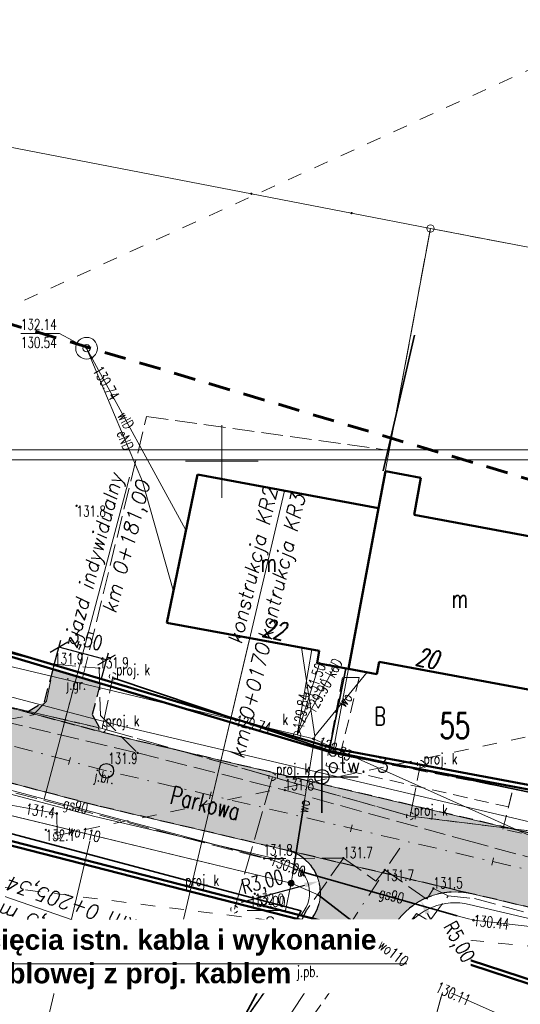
# Model space of a CAD drawing. Header units: metres. Extents: x 7471162 to 7473271, y 5962027 to 5964034.
# Tile 56 of 75: x 7472045 to 7472080, y 5963859 to 5963927. Entities that reach past the tile are written whole.
import ezdxf
from ezdxf.enums import TextEntityAlignment as Align

# ---------------------------------------------------------------- set-up
doc = ezdxf.new("R2010")
doc.units = ezdxf.units.M
doc.header["$MEASUREMENT"] = 0
for name, pattern in [('1', [0]), ('2_KTCR02', [1.5, 1, -0.5]), ('2_KTJZ01', [2, 1.5, -0.5]), ('2_KTKR01', [0]), ('2_KTOK05_01', [7.5, 7.5]), ('2_PTTL', [1.5, 1, -0.5]), ('3_EGBB01', [0]), ('4', [2.5, 1.5, -1]), ('4_1', [0]), ('4_SUOP03_04', [0]), ('4_SUOP03_14', [0]), ('4_SUOP03_18', [0]), ('4_SUPB_P_01', [2.5, 2, -0.5]), ('4_SUPE04', [2, 1, -1]), ('4_SUPE_01', [0]), ('4_SUPG_01', [0]), ('4_SUPK_01', [0]), ('4_SUPK_P_01', [2.5, 2, -0.5]), ('4_SUPT01', [2, 1, -1]), ('4_SUPT_01', [0]), ('4_SUPW_01', [0]), ('DASHDOTX2', [50.8, 25.4, -12.7, 0, -12.7]), ('DASHED2', [9.525, 6.35, -3.175]), ('GDE', [0]), ('GUK', [2, 1.5, -0.5])]:
    doc.linetypes.add(name, pattern=pattern)
doc.layers.get('0').update_dxf_attribs({"color": 250, "linetype": 'CONTINUOUS', "lineweight": 100})
doc.layers.get('Defpoints').update_dxf_attribs({"linetype": 'CONTINUOUS'})
for name, color, linetype in [('#granica_inwestycji', 40, 'CONTINUOUS'), ('00_osie', 7, 'CONTINUOUS'), ('00_osie_zjazdy', 7, 'CONTINUOUS'), ('01_granica pasa', 3, 'CONTINUOUS'), ('01_krawedzie', 7, 'CONTINUOUS'), ('01_os drogi', 7, 'CONTINUOUS'), ('1300309-opisy', 7, 'CONTINUOUS'), ('__geotechnika', 10, 'CONTINUOUS'), ('dr_kolor_zjazdy', 254, 'CONTINUOUS'), ('dr_uchwyty', 7, 'CONTINUOUS')]:
    doc.layers.add(name, color=color, linetype=linetype)
for name, color, linetype, lineweight in [('01_krawedzie pobocza', 6, 'CONTINUOUS', 0), ('01_os drogi deka', 7, 'CONTINUOUS', 0), ('01_wymiary', 7, 'CONTINUOUS', 0), ('dr_elem_krawężnik_najazdowy_15x25', 6, 'CONTINUOUS', 30), ('dr_elem_krawężnik_wtopiony_12x25', 5, 'CONTINUOUS', 30), ('DXF_LINIE_L_2', 7, '1', 0), ('Dzialki', 7, 'GDE', 18), ('EADTD_T_0_a', 214, 'CONTINUOUS', 25), ('EGBB_E_T_0', 7, 'CONTINUOUS', 25), ('EGBB_L_0', 34, '3_EGBB01', 50), ('Kontury', 90, 'GUK', 18), ('KTCR_L_1', 7, '2_KTCR02', 18), ('KTJZ_E_T_0', 7, 'CONTINUOUS', 15), ('KTJZ_L_0', 7, '2_KTJZ01', 18), ('KTKR_L_0', 7, '2_KTKR01', 25), ('KTOK_L_4', 7, '2_KTOK05_01', 35), ('KTUL_E_T_0', 7, 'CONTINUOUS', 25), ('LINIE_L_1', 90, '4', 35), ('Numery_dzialek', 7, 'CONTINUOUS', 18), ('Numery_konturow', 90, 'CONTINUOUS', 13), ('PTTL_L_4', 7, '2_PTTL', 18), ('Punkty', 7, 'CONTINUOUS', 18), ('RTPW_T_0', 7, 'CONTINUOUS', 15), ('SUOG_L_0', 52, '4_SUOP03_14', 35), ('SUOW_L_0', 5, '4_SUOP03_18', 35), ('SUPE_E_T_3', 1, 'CONTINUOUS', 15), ('SUPE_L_3', 1, '4_SUPE_01', 18), ('SUPG_E_T_2', 7, 'CONTINUOUS', 15), ('SUPG_L_2', 52, '4_SUPG_01', 18), ('SUPK_E_T_0', 34, 'CONTINUOUS', 15), ('SUPK_L_0', 34, '4_SUPK_01', 18), ('SUPP_L_4', 34, '4_SUPK_P_01', 18), ('SUPS_E_T_4', 34, 'CONTINUOUS', 18), ('SUPS_T_4', 34, 'CONTINUOUS', 18), ('SUPT_L_0', 30, '4_SUPT_01', 18), ('SUPW_E_T_0', 5, 'CONTINUOUS', 15), ('SUPW_E_T_1', 5, 'CONTINUOUS', 15), ('SUPW_L_0', 5, '4_SUPW_01', 18), ('SUPW_L_1', 5, '4_SUPW_01', 18), ('SUSM_T_3', 7, 'CONTINUOUS', 18), ('SUTG_T_0', 52, 'CONTINUOUS', 18), ('SUTK_T_0', 34, 'CONTINUOUS', 18), ('SUTT_T_0', 30, 'CONTINUOUS', 18), ('SUTW_T_0', 5, 'CONTINUOUS', 18), ('SUUK_E_T_9', 34, 'CONTINUOUS', 15), ('SUUK_T_2', 34, 'CONTINUOUS', 18), ('SUUW_E_T_5', 7, 'CONTINUOUS', 15), ('SUUW_T_1', 7, 'CONTINUOUS', 18), ('SUUW_T_7', 7, 'CONTINUOUS', 18)]:
    doc.layers.add(name, color=color, linetype=linetype, lineweight=lineweight)
doc.layers.add('dr_kolor_jezdnia', color=7, linetype='CONTINUOUS', true_color=0xe8e8e8)
doc.styles.add('Siecioprojekt', font='ariali.ttf', dxfattribs={"height": 2.5})
doc.styles.get("Standard").update_dxf_attribs({"font": 'Simplex.SHX', "width": 0.75})
doc.dimstyles.new('ISO-25', dxfattribs={"dimscale": 0.4, "dimtxt": 2.5, "dimasz": 2.5, "dimexe": 1.25, "dimexo": 0.625, "dimtad": 1, "dimzin": 1, "dimtxsty": 'Standard', "dimblk": 'OBLIQUE', "dimcen": 2.5, "dimadec": 0, "dimazin": 0, "dimtfac": 1, "dimtmove": 0, "dimatfit": 3, "dimfxl": 1, "dimarcsym": 0})

# ---------------------------------------------------------------- blocks, each defined once
blk = doc.blocks.new('GRO')
at = {"linetype": 'Continuous'}
blk.add_circle((0, 0), 0.045, dxfattribs=at)
blk = doc.blocks.new('GRT')
at = {"linetype": 'Continuous'}
blk.add_circle((0, 0), 0.25, dxfattribs=at)
blk = doc.blocks.new('2_RTPW01')
at = {"linetype": 'Continuous'}
blk.add_circle((0, 0), 0.045, dxfattribs=at)
blk = doc.blocks.new('4_SUUS_P_05')
at = {"linetype": 'Continuous'}
for start, end in [(149.40637, 210.48089), (30.0857, 90.18047), (269.33329, 330.34124)]:
    blk.add_arc((0, 0), 0.25, start, end, dxfattribs=at)
blk = doc.blocks.new('4_SUSM04_01')
at = {"linetype": 'Continuous'}
blk.add_circle((0, 0), 0.25, dxfattribs=at)
blk = doc.blocks.new('4_SUPS01_04')
at = {"linetype": 'Continuous'}
blk.add_circle((0, 0), 0.0625, dxfattribs=at)
blk = doc.blocks.new('4_SUPS01_05')
at = {"linetype": 'Continuous'}
blk.add_circle((0, 0), 0.0625, dxfattribs=at)
blk = doc.blocks.new('4_SUUS15_05')
at = {"linetype": 'Continuous'}
blk.add_circle((0, 0), 0.25, dxfattribs=at)
blk = doc.blocks.new('4_SUUS25')
at = {"linetype": 'Continuous'}
for radius in [0.2, 0.175, 0.15, 0.125, 0.1, 0.075, 0.05, 0.025, 0.00715]:
    blk.add_circle((0, 0), radius, dxfattribs=at)
blk = doc.blocks.new('4_SUUS13')
at = {"linetype": 'Continuous'}
for radius in [0.75, 0.25]:
    blk.add_circle((0, 0), radius, dxfattribs=at)
blk = doc.blocks.new('_Oblique')
at = {"color": 0, "linetype": 'ByBlock', "lineweight": -2, "transparency": 16777216}
blk.add_line((-0.5, -0.5), (0.5, 0.5), dxfattribs=at)
blk = doc.blocks.new('*D467')
at = {"layer": '01_wymiary', "color": 0, "lineweight": -2}
for p, q in [((7472065.475, 5963865.169), (7472064.636, 5963863.889)), ((7472064.911, 5963864.307), (7472069.093, 5963861.567)), ((7472069.658, 5963862.429), (7472068.819, 5963861.149))]:
    blk.add_line(p, q, dxfattribs=at)
at = {"layer": 'Defpoints', "color": 0, "lineweight": 15}
for p in [(7472065.612, 5963865.378), (7472069.795, 5963862.638), (7472069.093, 5963861.567)]:
    blk.add_point(p, dxfattribs=at)
at = {"layer": '01_wymiary', "color": 0, "lineweight": -2}
for p, rotation in [((7472064.911, 5963864.307), 146.7655989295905), ((7472069.093, 5963861.567), 326.7655989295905)]:
    blk.add_blockref('_Oblique', p, dxfattribs=dict(at, rotation=rotation))
at = {"layer": '01_wymiary', "color": 0, "insert": (7472067.465, 5963863.644), "char_height": 1, "attachment_point": 5, "rotation": 326.7656}
blk.add_mtext('5,00', dxfattribs=at)
blk = doc.blocks.new('*D473')
at = {"layer": '01_wymiary', "color": 0, "lineweight": -2}
blk.add_line((7472060.737, 5963866.486), (7472065.116, 5963867.669), dxfattribs=at)
at = {"layer": '01_wymiary', "color": 0, "lineweight": 15}
blk.add_solid([(7472065.072, 5963867.83), (7472065.159, 5963867.508), (7472066.081, 5963867.93)], dxfattribs=at)
at = {"layer": 'Defpoints', "color": 0, "lineweight": 15}
for p in [(7472066.081, 5963867.93), (7472063.185, 5963867.147)]:
    blk.add_point(p, dxfattribs=at)
at = {"layer": '01_wymiary', "color": 0, "insert": (7472062.223, 5963867.763), "char_height": 1, "attachment_point": 5, "rotation": 15.12018}
blk.add_mtext('R3,00', dxfattribs=at)
blk = doc.blocks.new('*D474')
at = {"layer": '01_wymiary', "color": 0, "lineweight": -2}
blk.add_line((7472075.74, 5963861.728), (7472073.585, 5963865.719), dxfattribs=at)
at = {"layer": '01_wymiary', "color": 0, "lineweight": 15}
blk.add_solid([(7472073.731, 5963865.799), (7472073.438, 5963865.64), (7472073.11, 5963866.599)], dxfattribs=at)
at = {"layer": 'Defpoints', "color": 0, "lineweight": 15}
for p in [(7472073.11, 5963866.599), (7472075.485, 5963862.2)]:
    blk.add_point(p, dxfattribs=at)
at = {"layer": '01_wymiary', "color": 0, "insert": (7472075.644, 5963863.686), "char_height": 1, "attachment_point": 5, "rotation": 298.3686}
blk.add_mtext('R5,00', dxfattribs=at)
blk = doc.blocks.new('uchwyt_lewa')
at = {"layer": 'dr_uchwyty', "lineweight": 0}
blk.add_lwpolyline([(-5, 0), (-28, 0)], dxfattribs=at)
at = {"layer": 'dr_uchwyty', "lineweight": 0, "oblique": 10}
blk.add_attdef('LINIA1', text='', height=1, dxfattribs=at).set_placement((-28, 0.164), align=Align.BOTTOM_LEFT)
blk.add_attdef('LINIA2', text='', height=1, dxfattribs=at).set_placement((-28, -0.5), align=Align.TOP_LEFT)
blk = doc.blocks.new('d')
at = {"layer": '01_os drogi deka', "lineweight": 20}
blk.add_lwpolyline([(0, -0.25), (0, 0.25)], dxfattribs=at)
blk = doc.blocks.new('otw_geotech')
at = {"layer": '__geotechnika', "lineweight": 25}
blk.add_lwpolyline([(0, 2.5), (0, -2.5), (0, 0), (-2.5, 0), (2.5, 0)], dxfattribs=at)
blk.add_circle((0, 0), 0.5, dxfattribs=at)
blk.add_attdef('NR', text='', height=1, dxfattribs=at).set_placement((2.5, 0), align=Align.BOTTOM_CENTER)
blk = doc.blocks.new('uchwyt_prawa')
at = {"layer": 'dr_uchwyty', "lineweight": 0}
blk.add_lwpolyline([(5, 0), (28, 0)], dxfattribs=at)
at = {"layer": 'dr_uchwyty', "lineweight": 0, "oblique": 10}
blk.add_attdef('LINIA1', text='', height=1, dxfattribs=at).set_placement((28, 0.164), align=Align.BOTTOM_RIGHT)
blk.add_attdef('LINIA2', text='', height=1, dxfattribs=at).set_placement((28, -0.5), align=Align.TOP_RIGHT)
blk = doc.blocks.new('*D478')
at = {"layer": '01_wymiary', "color": 0, "lineweight": -2}
for p, q in [((7472047.775, 5963882.713), (7472048.269, 5963884.581)), ((7472051.428, 5963883.227), (7472048.141, 5963884.097)), ((7472051.061, 5963881.843), (7472051.556, 5963883.711))]:
    blk.add_line(p, q, dxfattribs=at)
at = {"layer": 'Defpoints', "color": 0, "lineweight": 15}
for p in [(7472048.141, 5963884.097), (7472047.711, 5963882.471), (7472050.997, 5963881.601)]:
    blk.add_point(p, dxfattribs=at)
at = {"layer": '01_wymiary', "color": 0, "lineweight": -2}
for p, rotation in [((7472048.141, 5963884.097), 165.1724507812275), ((7472051.428, 5963883.227), 345.1724507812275)]:
    blk.add_blockref('_Oblique', p, dxfattribs=dict(at, rotation=rotation))
at = {"layer": '01_wymiary', "color": 0, "insert": (7472050.001, 5963884.479), "char_height": 1, "attachment_point": 5, "rotation": 345.17245}
blk.add_mtext('3,50', dxfattribs=at)

msp = doc.modelspace()

# ---------------------------------------------------------------- hatches: boundary and pattern name
at = {"layer": 'dr_kolor_jezdnia', "transparency": 33554687}
h = msp.add_hatch(color=256, dxfattribs=at)
h.dxf.hatch_style = 1
h.paths.add_polyline_path([(7472038.759, 5963881.502, 0.003759), (7472038.584, 5963881.547, 0.38804), (7472024.351, 5963873.835), (7472023.312, 5963870.841), (7472012.383, 5963839.337), (7472011.035, 5963835.451), (7472010.849, 5963834.918), (7472009.475, 5963830.956), (7472002.874, 5963811.93), (7472002.439, 5963810.676, -0.047351), (7472000.083, 5963805.519, -0.161123), (7471986.016, 5963792.978), (7471981.862, 5963791.179), (7471976.356, 5963788.795), (7471973.251, 5963787.451, -0.156906), (7471959.534, 5963786.112), (7471935.641, 5963791.303, -0.011548), (7471926.325, 5963793.554), (7471917.424, 5963795.923), (7471913.308, 5963797.018), (7471912.109, 5963797.338), (7471906.544, 5963798.819), (7471905.775, 5963799.024), (7471904.488, 5963794.192), (7471911.102, 5963792.431), (7471925.039, 5963788.722, 0.00295), (7471927.466, 5963788.091, 0.008598), (7471934.579, 5963786.417), (7471958.472, 5963781.226, 0.126032), (7471972.11, 5963781.728, 0.030275), (7471975.237, 5963782.863), (7471977.231, 5963783.726), (7471988.003, 5963788.39, 0.210077), (7472007.163, 5963809.037), (7472029.075, 5963872.196, -0.237033), (7472033.58, 5963876.577, -0.142121), (7472037.479, 5963876.668), (7472039.059, 5963876.25), (7472050.812, 5963873.139), (7472058.023, 5963871.443), (7472059.167, 5963876.31), (7472052.024, 5963877.99), (7472038.759, 5963881.502)])
h = msp.add_hatch(color=256, dxfattribs=at)
h.dxf.hatch_style = 1
h.paths.add_polyline_path([(7472135.101, 5963824.321), (7472126.587, 5963837.942), (7472123.727, 5963842.515, 0.000424), (7472123.671, 5963842.605, 0.131101), (7472100.088, 5963864.562, 0.028013), (7472093.736, 5963867.498, 0.020737), (7472088.843, 5963869.204, 0.01576), (7472085.039, 5963870.226), (7472083.52, 5963870.583), (7472059.167, 5963876.31), (7472058.023, 5963871.443), (7472063.872, 5963870.068), (7472076.63, 5963867.067), (7472083.894, 5963865.359, -0.197801), (7472119.488, 5963839.865), (7472130.862, 5963821.67, 0.168961), (7472147.502, 5963808.287), (7472180.174, 5963796.634, -0.019152), (7472188.527, 5963793.289), (7472193.99, 5963790.855, -0.130587), (7472198.387, 5963787.308), (7472200.641, 5963793.65, -0.054528), (7472198.364, 5963794.38), (7472192.054, 5963797.192), (7472190.562, 5963797.856, 0.007893), (7472187.006, 5963799.374, 0.011258), (7472181.853, 5963801.344), (7472181.33, 5963801.53, 0.052822), (7472177.234, 5963802.52), (7472174.338, 5963802.903, -0.052822), (7472170.241, 5963803.893), (7472164.802, 5963805.833, -0.052822), (7472161.004, 5963807.658), (7472158.519, 5963809.194, 0.052822), (7472154.722, 5963811.02), (7472149.182, 5963812.996, -0.168961)])
at = {"layer": 'dr_kolor_zjazdy', "transparency": 33554687}
h = msp.add_hatch(color=256, dxfattribs=at)
h.dxf.hatch_style = 1
h.paths.add_polyline_path([(7472050.998, 5963881.603), (7472047.738, 5963882.575), (7472047.14, 5963880.318), (7472046.835, 5963880.14), (7472045.918, 5963879.607), (7472051.138, 5963878.225), (7472050.605, 5963879.142), (7472050.427, 5963879.447), (7472050.998, 5963881.603)])
h = msp.add_hatch(color=256, dxfattribs=at)
h.dxf.hatch_style = 1
h.paths.add_polyline_path([(7472065.694, 5963865.503), (7472065.612, 5963865.378), (7472070.729, 5963864.064), (7472071.303, 5963864.94, -0.315299), (7472076.63, 5963867.067), (7472063.872, 5963870.068, -0.520567)])

# ---------------------------------------------------------------- linework, layer by layer
at = {"layer": '#granica_inwestycji', "lineweight": 50}
for points in [[(7472031.019, 5963890.681), (7472032.439, 5963887.452), (7472067.121, 5963877.106), (7472084.458, 5963873.849), (7472090.296, 5963870.414), (7472096.651, 5963868.798), (7472100.226, 5963867.163), (7472115.038, 5963855.923), (7472125.303, 5963843.792), (7472135.867, 5963827.19), (7472143.598, 5963819.182), (7472154.158, 5963812.961)], [(7472184.79, 5963793.929), (7472135.212, 5963811.803), (7472112.595, 5963842.764), (7472104.165, 5963850.696), (7472096.441, 5963855.641), (7472075.236, 5963862.596), (7472031.193, 5963873.912), (7472013.577, 5963816.775), (7472008.27, 5963799.777), (7472003.141, 5963795.652), (7471995.715, 5963789.471), (7471993.218, 5963788.237), (7471988.317, 5963785.586), (7471976.7, 5963780.033), (7471971.883, 5963777.725), (7471957.853, 5963775.286), (7471926.034, 5963784.708)]]:
    msp.add_lwpolyline(points, dxfattribs=at)
at = {"color": 0, "linetype": 'Continuous', "lineweight": 15}
msp.add_line((7471909.907, 5963897.037), (7472120.765, 5963897.037), dxfattribs=at)
at = {"layer": '00_osie', "linetype": 'DASHDOTX2', "lineweight": 0, "ltscale": 0.05}
msp.add_lwpolyline([(7472199.714, 5963791.041), (7472189.545, 5963795.573, 0.019152), (7472181.014, 5963798.989), (7472148.342, 5963810.641, -0.168961), (7472132.981, 5963822.996), (7472121.608, 5963841.19, 0.197801), (7472084.467, 5963867.792), (7472051.418, 5963875.565), (7472038.119, 5963879.085, 0.392372), (7472026.713, 5963873.015), (7472004.801, 5963809.856, -0.210077), (7471987.009, 5963790.684), (7471974.244, 5963785.157, -0.156906), (7471959.003, 5963783.669), (7471935.11, 5963788.86, -0.011548), (7471925.682, 5963791.138), (7471905.132, 5963796.608)], format="xyb", dxfattribs=at)
at = {"layer": '00_osie_zjazdy', "linetype": 'DASHDOTX2', "lineweight": 0, "ltscale": 0.05}
msp.add_line((7472068.068, 5963864.747), (7472071.987, 5963870.727), dxfattribs=at)
msp.add_lwpolyline([(7472049.368, 5963882.088), (7472047.888, 5963876.499)], dxfattribs=at)
at = {"layer": '01_granica pasa', "lineweight": 50}
for points in [[(7472015.951, 5963924.194), (7472032.221, 5963887.204), (7472067.051, 5963876.814), (7472084.351, 5963873.564), (7472090.181, 5963870.134), (7472096.551, 5963868.514), (7472100.071, 5963866.904), (7472114.831, 5963855.704), (7472125.061, 5963843.614), (7472135.631, 5963827.004), (7472143.411, 5963818.944), (7472154.021, 5963812.694)], [(7472184.911, 5963794.204), (7472135.401, 5963812.054), (7472112.821, 5963842.964), (7472104.351, 5963850.934), (7472096.571, 5963855.914), (7472075.321, 5963862.884), (7472030.991, 5963874.274), (7472013.291, 5963816.864), (7472008.011, 5963799.954), (7472002.951, 5963795.884), (7471995.551, 5963789.724), (7471993.081, 5963788.504), (7471988.181, 5963785.854), (7471976.571, 5963780.304), (7471971.791, 5963778.014), (7471957.871, 5963775.594), (7471925.991, 5963785.034)]]:
    msp.add_lwpolyline(points, dxfattribs=at)
at = {"layer": '01_krawedzie', "lineweight": 0}
for p, q in [((7472065.612, 5963865.378), (7472065.694, 5963865.503)), ((7472070.729, 5963864.064), (7472071.303, 5963864.94))]:
    msp.add_line(p, q, dxfattribs=at)
for points in [[(7472198.364, 5963794.38), (7472190.562, 5963797.856, 0.019152), (7472181.853, 5963801.344), (7472149.182, 5963812.996, -0.168961), (7472135.101, 5963824.321), (7472123.727, 5963842.515, 0.197801), (7472085.039, 5963870.226), (7472052.024, 5963877.99), (7472038.424, 5963881.59)], [(7472193.99, 5963790.855), (7472188.527, 5963793.289, 0.019152), (7472180.174, 5963796.634), (7472147.502, 5963808.287, -0.168961), (7472130.862, 5963821.67), (7472119.488, 5963839.865, 0.197801), (7472083.894, 5963865.359), (7472050.812, 5963873.139), (7472037.479, 5963876.668)]]:
    msp.add_lwpolyline(points, format="xyb", dxfattribs=at)
msp.add_lwpolyline([(7472065.612, 5963865.378), (7472070.729, 5963864.064)], dxfattribs=at)
for centre, radius, start, end in [((7472063.185, 5963867.147), 3, 326.7656, 76.7656), ((7472075.485, 5963862.2), 5, 76.7656, 146.7656)]:
    msp.add_arc(centre, radius, start, end, dxfattribs=at)
at = {"layer": '01_krawedzie pobocza'}
for p, q in [((7472064.845, 5963865.575), (7472065.067, 5963865.914)), ((7472071.496, 5963863.866), (7472071.93, 5963864.529))]:
    msp.add_line(p, q, dxfattribs=at)
for points in [[(7472084.436, 5963871.138), (7472052.206, 5963878.718), (7472038.616, 5963882.316)], [(7472063.7, 5963869.337), (7472050.63, 5963872.411), (7472038.142, 5963875.717)]]:
    msp.add_lwpolyline(points, dxfattribs=at)
msp.add_lwpolyline([(7472143.871, 5963809, -0.14072), (7472130.226, 5963821.273), (7472118.852, 5963839.468, 0.197801), (7472083.723, 5963864.629), (7472076.458, 5963866.337)], format="xyb", dxfattribs=at)
for centre, radius, start, end in [((7472063.185, 5963867.147), 2.25, 326.7656, 76.7656), ((7472075.485, 5963862.2), 4.25, 76.7656, 146.7656)]:
    msp.add_arc(centre, radius, start, end, dxfattribs=at)
at = {"layer": '01_os drogi'}
msp.add_circle((7472051.418, 5963875.565), 0.5, dxfattribs=at)
at = {"layer": 'Defpoints', "color": 1, "linetype": 'Continuous', "lineweight": 0}
msp.add_lwpolyline([(7471869.207, 5963897.728), (7472251.121, 5963897.728), (7472251.121, 5963755.228), (7471869.207, 5963755.228), (7471869.207, 5963897.728)], dxfattribs=at)
at = {"layer": 'dr_elem_krawężnik_najazdowy_15x25', "linetype": 'DASHED2', "lineweight": 30, "ltscale": 0.15}
for points in [[(7472140.777, 5963817.803, -0.079061), (7472135.101, 5963824.321), (7472123.727, 5963842.515, 0.197801), (7472085.039, 5963870.226), (7472052.024, 5963877.99), (7472038.424, 5963881.59)], [(7472109.095, 5963852.216, 0.125519), (7472083.894, 5963865.359), (7472050.812, 5963873.139), (7472037.479, 5963876.668)]]:
    msp.add_lwpolyline(points, format="xyb", dxfattribs=at)
at = {"layer": 'dr_elem_krawężnik_wtopiony_12x25', "linetype": 'DASHED2', "lineweight": 30, "ltscale": 0.15}
msp.add_lwpolyline([(7472045.918, 5963879.607), (7472047.14, 5963880.318), (7472047.738, 5963882.575), (7472050.997, 5963881.601), (7472050.427, 5963879.447), (7472051.138, 5963878.225)], dxfattribs=at)
msp.add_lwpolyline([(7472063.872, 5963870.068, -0.520567), (7472065.694, 5963865.503), (7472065.612, 5963865.378), (7472070.729, 5963864.064), (7472071.303, 5963864.94, -0.315299), (7472076.63, 5963867.067)], format="xyb", dxfattribs=at)
at = {"layer": 'DXF_LINIE_L_2', "linetype": '1'}
for p, q in [((7472059.388, 5963899.424), (7472059.385, 5963894.415)), ((7472056.886, 5963896.937), (7472061.888, 5963896.934))]:
    msp.add_line(p, q, dxfattribs=at)
at = {"layer": 'Dzialki'}
for p, q in [((7472061.42, 5963915.415), (7472015.95, 5963924.195)), ((7472068.34, 5963914.075), (7472061.42, 5963915.415)), ((7472073.78, 5963913.015), (7472068.34, 5963914.075)), ((7472067.05, 5963876.815), (7472073.78, 5963913.015)), ((7472088.18, 5963910.245), (7472073.78, 5963913.015)), ((7472075.32, 5963862.885), (7472030.99, 5963874.275)), ((7472071.99, 5963850.825), (7472075.32, 5963862.885)), ((7472096.57, 5963855.915), (7472075.32, 5963862.885))]:
    msp.add_line(p, q, dxfattribs=at)
at = {"layer": 'EGBB_L_0', "linetype": '3_EGBB01'}
for p, q in [((7472070.665, 5963896.255), (7472070.189, 5963893.698)), ((7472073.123, 5963895.797), (7472070.665, 5963896.255)), ((7472055.585, 5963885.788), (7472057.703, 5963896.022)), ((7472057.703, 5963896.022), (7472070.189, 5963893.698)), ((7472072.647, 5963893.241), (7472073.123, 5963895.797)), ((7472070.189, 5963893.698), (7472068.124, 5963882.6)), ((7472072.647, 5963893.241), (7472082.676, 5963891.375)), ((7472066.107, 5963883.842), (7472055.585, 5963885.788)), ((7472066.107, 5963883.842), (7472065.951, 5963883.002)), ((7472065.951, 5963883.002), (7472068.124, 5963882.6)), ((7472068.124, 5963882.6), (7472070.081, 5963882.238)), ((7472070.081, 5963882.238), (7472070.237, 5963883.078)), ((7472080.769, 5963881.13), (7472070.237, 5963883.078))]:
    msp.add_line(p, q, dxfattribs=at)
at = {"layer": 'Kontury'}
for p, q in [((7472070.93, 5963897.685), (7472073.78, 5963913.015)), ((7472073.78, 5963913.015), (7472088.18, 5963910.245)), ((7472049.78, 5963881.965), (7472054.19, 5963900.025)), ((7472054.19, 5963900.025), (7472070.93, 5963897.685)), ((7472049.78, 5963881.965), (7472067.05, 5963876.815)), ((7472067.05, 5963876.815), (7472084.35, 5963873.565)), ((7472071.99, 5963850.825), (7472075.32, 5963862.885))]:
    msp.add_line(p, q, dxfattribs=at)
at = {"layer": 'Kontury', "linetype": 'ByBlock', "lineweight": 30}
for p, q in [((7472032.22, 5963887.205), (7472067.05, 5963876.815)), ((7472032.22, 5963887.205), (7472049.78, 5963881.965)), ((7472067.05, 5963876.815), (7472084.35, 5963873.565)), ((7472075.32, 5963862.885), (7472030.99, 5963874.275)), ((7472096.57, 5963855.915), (7472075.32, 5963862.885))]:
    msp.add_line(p, q, dxfattribs=at)
at = {"layer": 'KTCR_L_1', "linetype": '2_KTCR02'}
for p, q in [((7472078.78, 5963871.535), (7472079.469, 5963874.312)), ((7472079.469, 5963874.312), (7472084.269, 5963873.305)), ((7472083, 5963870.645), (7472078.78, 5963871.535))]:
    msp.add_line(p, q, dxfattribs=at)
at = {"layer": 'KTJZ_L_0', "linetype": '2_KTJZ01'}
for p, q in [((7472047.28, 5963880.375), (7472047.81, 5963882.925)), ((7472047.81, 5963882.925), (7472050.93, 5963882.645)), ((7472050.93, 5963882.645), (7472051, 5963879.375)), ((7472046.36, 5963879.435), (7472047.28, 5963880.375)), ((7472044.16, 5963879.015), (7472046.36, 5963879.435)), ((7472051, 5963879.375), (7472053.57, 5963876.795)), ((7472044.16, 5963879.015), (7472053.57, 5963876.795)), ((7472053.57, 5963876.795), (7472063.72, 5963874.225)), ((7472043.23, 5963874.535), (7472062.31, 5963869.505)), ((7472063.72, 5963874.225), (7472076.3, 5963870.745)), ((7472076.3, 5963870.745), (7472082.21, 5963869.155)), ((7472062.31, 5963869.505), (7472067.77, 5963869.535)), ((7472067.77, 5963869.535), (7472065.19, 5963865.875)), ((7472067.77, 5963869.535), (7472070.02, 5963867.945)), ((7472070.02, 5963867.945), (7472070.62, 5963868.725)), ((7472070.62, 5963868.725), (7472073.53, 5963866.695)), ((7472073.53, 5963866.695), (7472073.98, 5963867.445)), ((7472073.98, 5963867.445), (7472075.01, 5963866.935)), ((7472073.72, 5963865.185), (7472075.01, 5963866.935)), ((7472075.01, 5963866.935), (7472076.81, 5963866.745)), ((7472076.81, 5963866.745), (7472082.08, 5963865.315)), ((7472065.19, 5963865.875), (7472062.96, 5963861.195)), ((7472071.13, 5963863.365), (7472072.81, 5963865.705)), ((7472072.81, 5963865.705), (7472073.72, 5963865.185)), ((7472069.51, 5963862.395), (7472070.55, 5963863.785)), ((7472070.55, 5963863.785), (7472071.13, 5963863.365)), ((7472063.02, 5963854.915), (7472068.77, 5963862.995)), ((7472068.77, 5963862.995), (7472069.51, 5963862.395)), ((7472062.96, 5963861.195), (7472059.58, 5963856.425))]:
    msp.add_line(p, q, dxfattribs=at)
at = {"layer": 'KTKR_L_0', "linetype": '2_KTKR01'}
for p, q in [((7472065.19, 5963865.875), (7472062.96, 5963861.195)), ((7472062.96, 5963861.195), (7472059.58, 5963856.425))]:
    msp.add_line(p, q, dxfattribs=at)
at = {"layer": 'KTOK_L_4', "linetype": '2_KTOK05_01'}
for p, q in [((7472070.518, 5963896.282), (7472072.686, 5963905.643)), ((7472047.07, 5963883.115), (7472032.492, 5963886.855)), ((7472066.781, 5963876.975), (7472067.932, 5963882.636)), ((7472066.781, 5963876.975), (7472051.86, 5963881.975)), ((7472066.781, 5963876.975), (7472084.269, 5963873.305)), ((7472042.91, 5963871.745), (7472064.85, 5963865.895)), ((7472064.85, 5963865.895), (7472060.421, 5963857.642))]:
    msp.add_line(p, q, dxfattribs=at)
at = {"layer": 'LINIE_L_1', "linetype": '4', "lineweight": 60}
msp.add_line((7472034.544, 5963909.48), (7472117.205, 5963884.722), dxfattribs=at)
at = {"layer": 'PTTL_L_4', "linetype": '2_PTTL'}
for p, q in [((7472067.71, 5963882.016), (7472066.574, 5963875.895)), ((7472067.539, 5963876.664), (7472068.857, 5963881.996)), ((7472068.857, 5963881.996), (7472067.71, 5963882.016)), ((7472079.469, 5963874.312), (7472067.539, 5963876.664)), ((7472066.574, 5963875.895), (7472079.16, 5963873.065)), ((7472079.16, 5963873.065), (7472079.469, 5963874.312))]:
    msp.add_line(p, q, dxfattribs=at)
at = {"layer": 'SUOG_L_0', "linetype": '4_SUOP03_04'}
msp.add_line((7472075.63, 5963865.545), (7472065.09, 5963868.545), dxfattribs=at)
at = {"layer": 'SUOG_L_0', "linetype": '4_1'}
msp.add_line((7472075.63, 5963865.545), (7472065.09, 5963868.545), dxfattribs=at)
at = {"layer": 'SUOW_L_0', "linetype": '4_SUOP03_18'}
for p, q in [((7472064.282, 5963868.487), (7472065.089, 5963873.522)), ((7472074.22, 5963860.676), (7472066.021, 5963866.996))]:
    msp.add_line(p, q, dxfattribs=at)
at = {"layer": 'SUOW_L_0', "linetype": '4_1'}
for p, q in [((7472064.282, 5963868.487), (7472065.089, 5963873.522)), ((7472074.22, 5963860.676), (7472066.021, 5963866.996))]:
    msp.add_line(p, q, dxfattribs=at)
at = {"layer": 'SUPE_L_3', "linetype": '4_SUPE04'}
for p, q in [((7472002.099, 5963888.133), (7472095.23, 5963930.655)), ((7472062.715, 5963865.237), (7472019.646, 5963870.595)), ((7472085.416, 5963862.974), (7472062.715, 5963865.237))]:
    msp.add_line(p, q, dxfattribs=at)
at = {"layer": 'SUPE_L_3', "linetype": '4_SUPE_01'}
for p, q in [((7472050.051, 5963904.741), (7472053.917, 5963895.54)), ((7472053.917, 5963895.54), (7472056.035, 5963888.035))]:
    msp.add_line(p, q, dxfattribs=at)
at = {"layer": 'SUPG_L_2', "linetype": '4_SUPG_01'}
for p, q in [((7472062.79, 5963869.445), (7472038.59, 5963875.865)), ((7472065.09, 5963868.545), (7472062.79, 5963869.445)), ((7472075.63, 5963865.545), (7472065.09, 5963868.545)), ((7472076.75, 5963865.245), (7472075.63, 5963865.545)), ((7472081.47, 5963864.715), (7472076.75, 5963865.245))]:
    msp.add_line(p, q, dxfattribs=at)
at = {"layer": 'SUPG_L_2', "linetype": '4_1'}
for p, q in [((7472062.79, 5963869.445), (7472038.59, 5963875.865)), ((7472065.09, 5963868.545), (7472062.79, 5963869.445)), ((7472075.63, 5963865.545), (7472065.09, 5963868.545)), ((7472076.75, 5963865.245), (7472075.63, 5963865.545)), ((7472081.47, 5963864.715), (7472076.75, 5963865.245))]:
    msp.add_line(p, q, dxfattribs=at)
at = {"layer": 'SUPK_L_0', "linetype": '4_SUPK_01'}
for p, q in [((7472034.909, 5963885.122), (7472064.584, 5963878.044)), ((7472064.584, 5963878.044), (7472065.599, 5963883.936)), ((7472064.584, 5963878.044), (7472066.132, 5963882.968)), ((7472064.584, 5963878.044), (7472067.169, 5963882.777)), ((7472064.584, 5963878.044), (7472065.706, 5963877.777)), ((7472065.706, 5963877.777), (7472099.073, 5963862.805))]:
    msp.add_line(p, q, dxfattribs=at)
at = {"layer": 'SUPK_L_0', "linetype": '4_1'}
for p, q in [((7472034.909, 5963885.122), (7472064.584, 5963878.044)), ((7472064.584, 5963878.044), (7472065.599, 5963883.936)), ((7472064.584, 5963878.044), (7472066.132, 5963882.968)), ((7472064.584, 5963878.044), (7472067.169, 5963882.777)), ((7472064.584, 5963878.044), (7472065.706, 5963877.777)), ((7472065.706, 5963877.777), (7472099.073, 5963862.805))]:
    msp.add_line(p, q, dxfattribs=at)
at = {"layer": 'SUPP_L_4', "linetype": '4_SUPK_P_01'}
for p, q in [((7472051.134, 5963878.476), (7472028.18, 5963883.875)), ((7472051.134, 5963878.476), (7472051.862, 5963882.077)), ((7472062.869, 5963875.145), (7472051.134, 5963878.476)), ((7472072.377, 5963872.437), (7472073.1, 5963876.022)), ((7472062.869, 5963875.145), (7472060.247, 5963865.989)), ((7472072.377, 5963872.437), (7472062.869, 5963875.145)), ((7472085.593, 5963870.786), (7472072.377, 5963872.437))]:
    msp.add_line(p, q, dxfattribs=at)
at = {"layer": 'SUPP_L_4', "linetype": '4_SUPB_P_01'}
for p, q in [((7472028.18, 5963883.875), (7472051.134, 5963878.476)), ((7472051.134, 5963878.476), (7472051.862, 5963882.077)), ((7472051.134, 5963878.476), (7472062.869, 5963875.145)), ((7472072.377, 5963872.437), (7472073.1, 5963876.022)), ((7472062.869, 5963875.145), (7472060.247, 5963865.989)), ((7472062.869, 5963875.145), (7472072.377, 5963872.437)), ((7472072.377, 5963872.437), (7472085.593, 5963870.786))]:
    msp.add_line(p, q, dxfattribs=at)
at = {"layer": 'SUPT_L_0', "linetype": '4_SUPT01'}
msp.add_line((7472048.021, 5963871.093), (7472085.499, 5963878.964), dxfattribs=at)
at = {"layer": 'SUPT_L_0', "linetype": '4_SUPT_01'}
for p, q in [((7472035.58, 5963874.843), (7472047.992, 5963872.618)), ((7472047.992, 5963872.618), (7472048.021, 5963871.093))]:
    msp.add_line(p, q, dxfattribs=at)
at = {"layer": 'SUPW_L_0', "linetype": '4_SUPW_01'}
for p, q in [((7472065.801, 5963877.955), (7472064.888, 5963884.068)), ((7472065.801, 5963877.955), (7472069.407, 5963882.363)), ((7472065.089, 5963873.522), (7472065.801, 5963877.955)), ((7472064.171, 5963867.796), (7472034.484, 5963874.965)), ((7472064.282, 5963868.487), (7472065.089, 5963873.522)), ((7472064.171, 5963867.796), (7472064.282, 5963868.487)), ((7472066.021, 5963866.996), (7472064.171, 5963867.796)), ((7472074.22, 5963860.676), (7472066.021, 5963866.996)), ((7472084.519, 5963856.077), (7472074.22, 5963860.676))]:
    msp.add_line(p, q, dxfattribs=at)
at = {"layer": 'SUPW_L_0', "linetype": '4_1'}
for p, q in [((7472065.801, 5963877.955), (7472064.888, 5963884.068)), ((7472065.801, 5963877.955), (7472069.407, 5963882.363)), ((7472065.089, 5963873.522), (7472065.801, 5963877.955)), ((7472034.484, 5963874.965), (7472064.171, 5963867.796)), ((7472064.282, 5963868.487), (7472065.089, 5963873.522)), ((7472064.171, 5963867.796), (7472064.282, 5963868.487)), ((7472064.171, 5963867.796), (7472066.021, 5963866.996)), ((7472066.021, 5963866.996), (7472074.22, 5963860.676)), ((7472074.22, 5963860.676), (7472084.519, 5963856.077))]:
    msp.add_line(p, q, dxfattribs=at)
at = {"layer": 'SUPW_L_1', "linetype": '4_SUPW_01'}
msp.add_line((7472050.051, 5963904.741), (7472056.887, 5963892.231), dxfattribs=at)
at = {"layer": 'SUTW_T_0', "linetype": 'Continuous'}
for p, q in [((7472045.516, 5963905.763), (7472048.176, 5963905.763)), ((7472050.058, 5963904.754), (7472048.176, 5963905.763)), ((7472064.157, 5963867.812), (7472063.768, 5963865.91)), ((7472061.135, 5963865.91), (7472063.768, 5963865.91))]:
    msp.add_line(p, q, dxfattribs=at)

# ---------------------------------------------------------------- block references
at = {"layer": '01_os drogi deka'}
for p, rotation in [((7472048.878, 5963876.237), 165.1724507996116), ((7472058.595, 5963873.877), 166.7655989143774), ((7472068.329, 5963871.587), 166.7655989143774), ((7472078.064, 5963869.298), 166.7655989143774)]:
    msp.add_blockref('d', p, dxfattribs=dict(at, rotation=rotation))
at = {"layer": '__geotechnika'}
msp.add_blockref('otw_geotech', (7472066.293, 5963875.154), dxfattribs=at).add_auto_attribs({'NR': 'otw. 3'})
at = {"layer": 'dr_uchwyty'}
for name, p, rotation, values in [('uchwyt_prawa', (7472045.841, 5963868.765), 75.17245074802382, {'LINIA1': 'zjazd indywidualny', 'LINIA2': 'km 0+181,00'}), ('uchwyt_prawa', (7472057.299, 5963867.646), 76.7655989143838, {'LINIA1': 'konstrukcja KR2', 'LINIA2': 'kontrukcja KR3'}), ('uchwyt_lewa', (7472026.713, 5963873.015), 160.8670409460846, {'LINIA1': 'KŁK R=9,5 m', 'LINIA2': 'km 0+205,34'}), ('uchwyt_lewa', (7472051.418, 5963875.565), 76.7655989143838, {'LINIA1': 'km 0+177,37'}), ('uchwyt_lewa', (7472084.467, 5963867.792), 76.7655989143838, {'LINIA1': 'KŁK R=60 m', 'LINIA2': 'km 0+143,32'}), ('uchwyt_lewa', (7472068.068, 5963864.747), 56.76559891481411, {'LINIA1': 'zjazd indywidualny', 'LINIA2': 'km 0+156,20'})]:
    msp.add_blockref(name, p, dxfattribs=dict(at, rotation=rotation)).add_auto_attribs(values)
ref = msp.add_blockref('uchwyt_prawa', (7472054.867, 5963857.307), dxfattribs=dict(at, rotation=76.7655989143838))
ref.add_attrib('LINIA2', 'km 0+0170', dxfattribs={"lineweight": 0, "height": 1, "rotation": 76.7656, "oblique": 10}).set_placement((7472061.764, 5963884.449), align=Align.TOP_RIGHT)
at = {"layer": 'Punkty'}
for name, p in [('GRO', (7472061.42, 5963915.415)), ('GRO', (7472068.34, 5963914.075)), ('GRT', (7472073.78, 5963913.015)), ('GRT', (7472067.05, 5963876.815)), ('GRO', (7472075.32, 5963862.885))]:
    msp.add_blockref(name, p, dxfattribs=at)
at = {"layer": 'RTPW_T_0'}
for p in [(7472049.361, 5963893.87), (7472047.81, 5963882.925), (7472050.93, 5963882.645), (7472053.57, 5963876.795), (7472063.72, 5963874.225), (7472047.23, 5963871.485), (7472062.31, 5963869.505), (7472067.77, 5963869.535), (7472070.62, 5963868.725), (7472061.65, 5963867.075), (7472073.98, 5963867.445), (7472054.546, 5963863.84)]:
    msp.add_blockref('2_RTPW01', p, dxfattribs=at)
at = {"layer": 'SUPS_T_4'}
for p in [(7472051.862, 5963882.077), (7472051.134, 5963878.476), (7472073.1, 5963876.022), (7472062.869, 5963875.145), (7472072.377, 5963872.437), (7472060.247, 5963865.989)]:
    msp.add_blockref('4_SUUS_P_05', p, dxfattribs=at)
at = {"layer": 'SUSM_T_3'}
for p in [(7472048.021, 5963871.093), (7472062.715, 5963865.237)]:
    msp.add_blockref('4_SUSM04_01', p, dxfattribs=at)
at = {"layer": 'SUTG_T_0'}
for p in [(7472062.79, 5963869.445), (7472076.75, 5963865.245)]:
    msp.add_blockref('4_SUPS01_04', p, dxfattribs=at)
at = {"layer": 'SUTK_T_0'}
for p in [(7472066.132, 5963882.968), (7472060.352, 5963879.054), (7472064.659, 5963878.283), (7472064.704, 5963878.264), (7472065.706, 5963877.777)]:
    msp.add_blockref('4_SUPS01_05', p, dxfattribs=at)
at = {"layer": 'SUTT_T_0'}
msp.add_blockref('4_SUPS01_05', (7472047.992, 5963872.618), dxfattribs=at)
at = {"layer": 'SUTW_T_0'}
for p in [(7472050.058, 5963904.754), (7472050.411, 5963904.083), (7472064.157, 5963867.812), (7472074.22, 5963860.676)]:
    msp.add_blockref('4_SUPS01_05', p, dxfattribs=at)
at = {"layer": 'SUUK_T_2', "rotation": 346.5861820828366}
msp.add_blockref('4_SUUS15_05', (7472064.584, 5963878.044), dxfattribs=at)
at = {"layer": 'SUUW_T_1'}
msp.add_blockref('4_SUUS13', (7472050.051, 5963904.741), dxfattribs=at)
at = {"layer": 'SUUW_T_7', "rotation": 325.1186234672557}
msp.add_blockref('4_SUUS25', (7472064.171, 5963867.796), dxfattribs=at)

# ---------------------------------------------------------------- texts
at = {"layer": 'EADTD_T_0_a', "oblique": 15, "width": 0.7}
for s, rotation, p in [('22', 348.11245, (7472062.838, 5963884.712)), ('20', 349.15, (7472073.414, 5963882.727))]:
    msp.add_text(s, height=1.25, rotation=rotation, dxfattribs=at).set_placement(p, align=Align.CENTER)
at = {"layer": 'EGBB_E_T_0', "width": 0.7}
for p in [(7472062.616, 5963889.932), (7472075.814, 5963887.449)]:
    msp.add_text('m', height=1.25, dxfattribs=at).set_placement(p, align=Align.MIDDLE)
at = {"layer": 'KTJZ_E_T_0', "width": 0.7}
for s, rotation, p in [('j.gr.', 0.23, (7472049.324, 5963881.437)), ('j.br.', 349.93931, (7472051.258, 5963875.024))]:
    msp.add_text(s, height=0.75, rotation=rotation, dxfattribs=at).set_placement(p, align=Align.MIDDLE)
msp.add_text('j.pb.', height=0.75, dxfattribs=at).set_placement((7472065.307, 5963861.601), align=Align.MIDDLE)
at = {"layer": 'KTUL_E_T_0', "width": 0.7}
msp.add_text('Parkowa', height=1.25, rotation=345.76272, dxfattribs=at).set_placement((7472058.252, 5963873.327), align=Align.MIDDLE)
at = {"layer": 'Numery_dzialek', "width": 0.7}
msp.add_text('55', height=1.75, dxfattribs=at).set_placement((7472074.41, 5963879.545), align=Align.TOP_LEFT)
at = {"layer": 'Numery_konturow', "width": 0.7}
msp.add_text('B', height=1.25, dxfattribs=at).set_placement((7472069.915, 5963878.704))
at = {"layer": 'RTPW_T_0', "width": 0.7}
for s, p in [('131.8', (7472049.361, 5963893.87)), ('132.1', (7472047.23, 5963871.485)), ('131.7', (7472070.62, 5963868.725)), ('132.0', (7472061.65, 5963867.075)), ('131.8', (7472054.546, 5963863.84))]:
    msp.add_text(s, height=0.75, dxfattribs=at).set_placement(p, align=Align.TOP_LEFT)
for s, p in [('131.9', (7472047.81, 5963882.925)), ('131.9', (7472050.93, 5963882.645)), ('131.8', (7472063.72, 5963874.225)), ('131.8', (7472062.257, 5963869.717)), ('131.7', (7472067.77, 5963869.535)), ('131.5', (7472073.98, 5963867.445))]:
    msp.add_text(s, height=0.75, dxfattribs=at).set_placement(p)
msp.add_text('131.9', height=0.75, dxfattribs=at).set_placement((7472053.57, 5963876.795), align=Align.TOP_RIGHT)
at = {"layer": 'SUPE_E_T_3', "width": 0.7}
msp.add_text('eND', height=0.75, rotation=292.78768, dxfattribs=at).set_placement((7472052.719, 5963898.391), align=Align.MIDDLE)
at = {"layer": 'SUPG_E_T_2', "width": 0.7}
for rotation, p in [(345.14229, (7472049.269, 5963873.032)), (344.11206, (7472071.067, 5963866.844))]:
    msp.add_text('gs90', height=0.75, rotation=rotation, dxfattribs=at).set_placement(p, align=Align.MIDDLE)
at = {"layer": 'SUPK_E_T_0', "width": 0.7}
msp.add_text('kdD', height=0.75, rotation=61.35689, dxfattribs=at).set_placement((7472067.11, 5963882.668), align=Align.MIDDLE)
at = {"layer": 'SUPS_E_T_4', "width": 0.7}
for p in [(7472052.091, 5963882.175), (7472051.365, 5963878.642), (7472073.3, 5963876.022), (7472063.135, 5963875.308), (7472072.624, 5963872.48), (7472056.861, 5963867.624)]:
    msp.add_text('proj. k', height=0.75, dxfattribs=at).set_placement(p)
at = {"layer": 'SUPW_E_T_0', "width": 0.7}
for s, rotation, p in [('wo', 50.71281, (7472067.863, 5963880.475)), ('wo', 80.88511, (7472065.023, 5963873.109)), ('wo110', 346.42297, (7472049.882, 5963871.246)), ('wo110', 322.37715, (7472071.219, 5963862.989))]:
    msp.add_text(s, height=0.75, rotation=rotation, dxfattribs=at).set_placement(p, align=Align.MIDDLE)
at = {"layer": 'SUPW_E_T_1', "width": 0.7}
msp.add_text('wlD', height=0.75, rotation=298.65465, dxfattribs=at).set_placement((7472052.769, 5963899.767), align=Align.MIDDLE)
at = {"layer": 'SUTG_T_0', "width": 0.7}
for s, rotation, p in [('130.90', 338.62938, (7472062.79, 5963869.445)), ('130.44', 353.5932, (7472076.75, 5963865.245))]:
    msp.add_text(s, height=0.75, rotation=rotation, dxfattribs=at).set_placement(p, align=Align.MIDDLE_LEFT)
at = {"layer": 'SUTK_T_0', "width": 0.7}
for s, rotation, p in [('131.50', 70.72198, (7472065.392, 5963880.613)), ('129.90', 60.34788, (7472065.451, 5963879.631)), ('129.84', 79.84799, (7472064.656, 5963878.459)), ('129.74', 346.93017, (7472060.352, 5963879.054)), ('129.83', 334.50196, (7472066.064, 5963877.616))]:
    msp.add_text(s, height=0.75, rotation=rotation, dxfattribs=at).set_placement(p, align=Align.MIDDLE_LEFT)
at = {"layer": 'SUTT_T_0', "width": 0.7}
msp.add_text('131.4', height=0.75, rotation=351.35323, dxfattribs=at).set_placement((7472047.865, 5963872.64), align=Align.MIDDLE_RIGHT)
at = {"layer": 'SUTW_T_0', "width": 0.7}
for s, p in [('132.14', (7472045.516, 5963906.763)), ('130.54', (7472045.516, 5963905.513))]:
    msp.add_text(s, height=0.75, dxfattribs=at).set_placement(p, align=Align.TOP_LEFT)
for s, rotation, p in [('130.74', 300.27028, (7472050.781, 5963903.404)), ('130.11', 335.93437, (7472074.22, 5963860.676))]:
    msp.add_text(s, height=0.75, rotation=rotation, dxfattribs=at).set_placement(p, align=Align.MIDDLE_LEFT)
msp.add_text('132.00', height=0.75, dxfattribs=at).set_placement((7472063.768, 5963866.16), align=Align.RIGHT)
at = {"layer": 'SUUK_E_T_9', "width": 0.7}
msp.add_text('k', height=0.75, dxfattribs=at).set_placement((7472063.95, 5963878.737), align=Align.RIGHT)
at = {"layer": 'SUUW_E_T_5', "width": 0.7}
msp.add_text('w', height=0.75, dxfattribs=at).set_placement((7472064.671, 5963868.296))

# ---------------------------------------------------------------- dimensions: what is measured, and where the dimension line sits
at = {"layer": '01_wymiary'}
dim = msp.add_aligned_dim(p1=(7472050.997, 5963881.601), p2=(7472047.711, 5963882.471), distance=-1.682, text='3,50', dimstyle='ISO-25', override={"dimtxsty": 'Standard'}, dxfattribs=at)
dim.commit()
dim.dimension.update_dxf_attribs({"geometry": '*D478', "text_midpoint": (7472050.001, 5963884.479)})
for center, mpoint, picture, middle in [((7472063.185, 5963867.147), (7472066.081, 5963867.93), '*D473', (7472062.444, 5963866.947)), ((7472075.485, 5963862.2), (7472073.11, 5963866.599), '*D474', (7472074.9, 5963863.284))]:
    dim = msp.add_radius_dim(center=center, mpoint=mpoint, dimstyle='ISO-25', override={"dimtxsty": 'Standard', "dimblk1": 'Oblique', "dimsah": 1}, dxfattribs=at)
    dim.commit()
    dim.dimension.update_dxf_attribs({"geometry": picture, "text_midpoint": middle, "dimtype": 164})
dim = msp.add_aligned_dim(p1=(7472065.612, 5963865.378), p2=(7472069.795, 5963862.638), distance=-1.281, dimstyle='ISO-25', dxfattribs=at)
dim.commit()
dim.dimension.update_dxf_attribs({"geometry": '*D467', "text_midpoint": (7472067.465, 5963863.644)})

# ---------------------------------------------------------------- next in the draw order: texts
at = {"layer": '1300309-opisy', "color": 1, "ltscale": 0.3, "insert": (7472050.738, 5963864.595), "char_height": 1.39, "width": 50.25548, "attachment_point": 2, "rotation": 0.03922, "style": 'Siecioprojekt', "bg_fill": 2}
msp.add_mtext('\\A1;{\\fArial|b1|i0|c238|p34;\\C0;miejsce przecięcia istn. kabla i wykonanie \\Pmufy kablowej z proj. kablem}', dxfattribs=at)

# ---------------------------------------------------------------- next in the draw order: linework, layer by layer
at = {"color": 0, "linetype": 'Continuous', "lineweight": 15}
msp.add_line((7472033.995, 5963862.236), (7472072.151, 5963862.236), dxfattribs=at)

doc.saveas('drawing.dxf')
